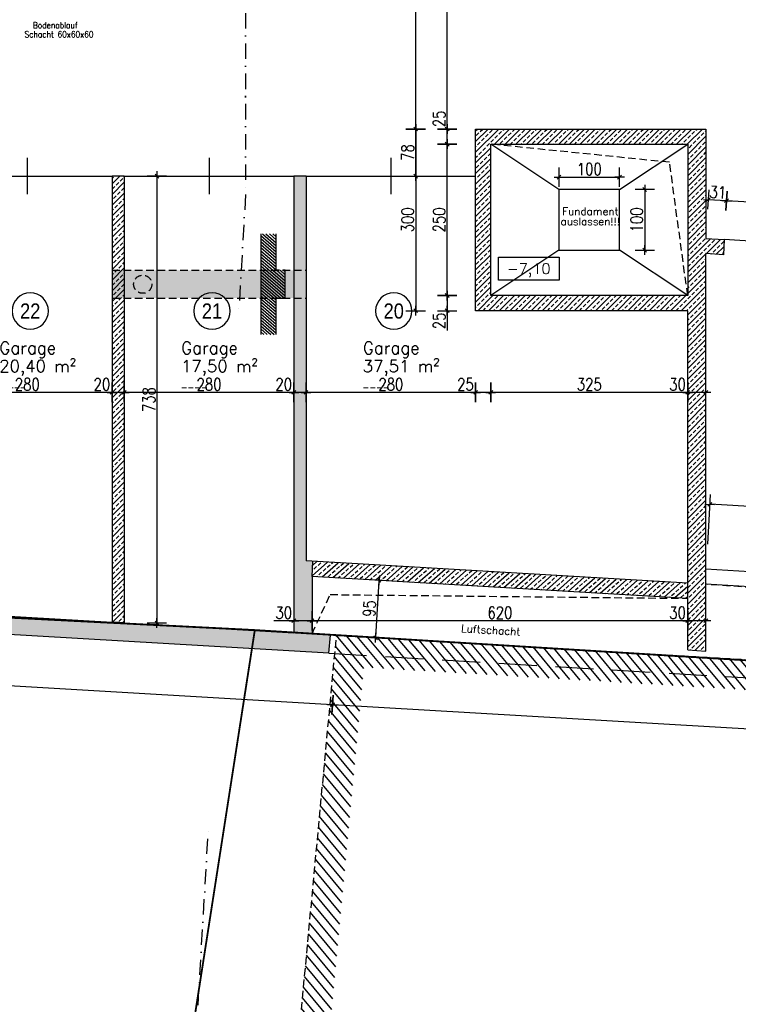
# Model space of a CAD drawing. Header units: centimetres. Extents: x -18458 to 60221, y -11985 to 33979.
# Tile 18 of 50: x 3222 to 4408, y -668 to 958. Entities that reach past the tile are written whole.
import ezdxf
from ezdxf.enums import TextEntityAlignment as Align

# ---------------------------------------------------------------- set-up
doc = ezdxf.new("R2010")
doc.units = ezdxf.units.CM
doc.header["$LTSCALE"] = 50
doc.header["$MEASUREMENT"] = 0
doc.header["$PDMODE"] = 34
doc.linetypes.add('HIDDEN', pattern=[0.375, 0.25, -0.125])
doc.linetypes.add('STRICHPUNKT', pattern=[1, 0.5, -0.25, 0, -0.25])
for name, color, linetype in [('01_ansicht', 251, 'Continuous'), ('01_Bemassung', 150, 'Continuous'), ('01_Draufsicht', 251, 'Continuous'), ('01_Dünn', 4, 'Continuous'), ('01_Grundriss_verdeckt', 3, 'HIDDEN'), ('01_Mauern', 1, 'Continuous'), ('01_Raumstempel', 2, 'Continuous'), ('01_Schlitze_Schächte', 52, 'Continuous'), ('01_Schnitte_Schalplan', 4, 'Continuous'), ('01_Schraff_Beton', 5, 'Continuous'), ('01_Stellflächen', 153, 'Continuous'), ('01_Text', 2, 'Continuous'), ('01_Tueren', 7, 'Continuous'), ('01_unterzüge', 241, 'Continuous'), ('A-colgrid', 2, 'Continuous')]:
    doc.layers.add(name, color=color, linetype=linetype)
doc.layers.add('01_Grenzen', color=7, linetype='Continuous', true_color=0x3c64f6)
doc.layers.add('04_Inst_Abflüsse', color=44, linetype='Continuous', lineweight=9)
doc.styles.add('ReHe', font='AVGARDN.TTF')
doc.styles.add('Romans', font='Romans.shx')
doc.styles.add('SIPLEX1', font='romans.shx', dxfattribs={"width": 0.8})
doc.dimstyles.new('BEM-50_grundrisse', dxfattribs={"dimscale": 1.6, "dimtxt": 12.5, "dimasz": 0.4, "dimexe": 0.1, "dimexo": 0.5, "dimgap": 2, "dimtad": 1, "dimdec": 0, "dimrnd": 0.5, "dimzin": 12, "dimdsep": 46, "dimtxsty": 'SIPLEX1', "dimblk": 'bempkt', "dimcen": -0.2, "dimdle": 0.05, "dimse1": 1, "dimse2": 1, "dimclrd": 256, "dimclre": 256, "dimclrt": 256, "dimazin": 0, "dimtfac": 1, "dimtdec": 0, "dimtmove": 0, "dimatfit": 2, "dimldrblk": 'BEMPU', "dimfxl": 0, "dimtvp": 1, "dimtolj": 1, "dimtzin": 0, "dimarcsym": 0})
pattern_1 = [(41.64218, (-328.859, 150.47), (-8.305957, 9.341364), []), (41.64218, (-320.035, 149.952), (-8.305957, 9.341364), [6.25, -3.125])]

# ---------------------------------------------------------------- blocks, each defined once
blk = doc.blocks.new('rs_Garage')
at = {"layer": '01_Text', "color": 0}
blk.add_arc((0, 40), 30, 180.191, 179.809, dxfattribs=at)
at = {"layer": '01_Text', "color": 0, "style": 'ReHe', "width": 0.9}
blk.add_attdef('GAR_NR', text='', height=25, dxfattribs=at).set_placement((0, 40), align=Align.MIDDLE_CENTER)
at = {"layer": '01_Text', "color": 0, "style": 'Romans'}
for tag, p in [('R_Bez', (-50.8, -31)), ('GAR_FL', (-51.2, -61))]:
    blk.add_attdef(tag, p, '', height=20, dxfattribs=at)
at = {"layer": 'Defpoints', "color": 91, "style": 'Romans'}
blk.add_attdef('Br_fl', (-51.5, -91), '', height=10, dxfattribs=at)
blk = doc.blocks.new('bempkt')
at = {"layer": '01_Bemassung', "color": 0}
for p, q in [((12.5, 0), (-12.5, 0)), ((-4.95, -4.95), (4.95, 4.95)), ((0, -25), (0, 25))]:
    blk.add_line(p, q, dxfattribs=at)
blk = doc.blocks.new('*D281')
at = {"layer": '01_Bemassung', "lineweight": -2}
blk.add_line((4628.8, 142.3), (4361.3, 158), dxfattribs=at)
at = {"layer": 'Defpoints', "color": 0}
for p in [(4360.7, 158), (4358.3, 116.7), (4627, 100.9)]:
    blk.add_point(p, dxfattribs=at)
at = {"layer": '01_Bemassung', "lineweight": -2, "xscale": 0.6400000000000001, "yscale": 0.6400000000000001, "zscale": 0.6400000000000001}
for p, rotation in [((4360.7, 158), 176.6421808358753), ((4629.5, 142.3), 356.6421808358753)]:
    blk.add_blockref('bempkt', p, dxfattribs=dict(at, rotation=rotation))
at = {"layer": '01_Bemassung', "insert": (4495.9, 163.3), "char_height": 20, "attachment_point": 5, "rotation": 356.6422, "style": 'SIPLEX1'}
blk.add_mtext('\\A1;269', dxfattribs=at)
blk = doc.blocks.new('BEMPU')
at = {"layer": '01_Bemassung', "color": 4}
for p, q in [((5, 0), (-5, 0)), ((0, -25), (0, 25))]:
    blk.add_line(p, q, dxfattribs=at)
blk.add_circle((0, 0), 2.5, dxfattribs=at)
blk = doc.blocks.new('*D283')
at = {"layer": '01_Bemassung', "lineweight": -2}
blk.add_line((5942.7, -302.5), (3738.7, -173.2), dxfattribs=at)
at = {"layer": 'Defpoints', "color": 0}
for p in [(3744.8, -58.5), (3738.1, -173.1), (5950, -187.9)]:
    blk.add_point(p, dxfattribs=at)
at = {"layer": '01_Bemassung', "lineweight": -2, "xscale": 0.6400000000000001, "yscale": 0.6400000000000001, "zscale": 0.6400000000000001}
for p, rotation in [((3738.1, -173.1), 176.6421808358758), ((5943.3, -302.5), 356.6421808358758)]:
    blk.add_blockref('bempkt', p, dxfattribs=dict(at, rotation=rotation))
at = {"layer": '01_Bemassung', "insert": (4841.5, -224.6), "char_height": 20, "attachment_point": 5, "rotation": 356.6422, "style": 'SIPLEX1'}
blk.add_mtext('\\A1;2209', dxfattribs=at)
blk = doc.blocks.new('*D284')
at = {"layer": '01_Bemassung', "lineweight": -2}
blk.add_line((3737.5, -173.1), (-303.2, 64), dxfattribs=at)
at = {"layer": 'Defpoints', "color": 0}
for p in [(-297.2, 178.7), (-303.9, 64), (3744.8, -58.5)]:
    blk.add_point(p, dxfattribs=at)
at = {"layer": '01_Bemassung', "lineweight": -2, "xscale": 0.6400000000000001, "yscale": 0.6400000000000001, "zscale": 0.6400000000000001}
for p, rotation in [((-303.9, 64), 176.6421808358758), ((3738.1, -173.1), 356.6421808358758)]:
    blk.add_blockref('bempkt', p, dxfattribs=dict(at, rotation=rotation))
at = {"layer": '01_Bemassung', "insert": (1717.9, -41.4), "char_height": 20, "attachment_point": 5, "rotation": 356.6422, "style": 'SIPLEX1'}
blk.add_mtext('\\A1;4049', dxfattribs=at)
blk = doc.blocks.new('quote')
at = {"layer": '01_Text', "color": 0}
blk.add_lwpolyline([(50, 18.75), (50, -18.75), (-50, -18.75), (-50, 18.75)], close=True, dxfattribs=at)
at = {"layer": '01_Text', "color": 0, "style": 'Romans'}
blk.add_attdef('QUOTE', text='', height=17.5, dxfattribs=at).set_placement((0, -8.75), align=Align.CENTER)
blk = doc.blocks.new('*D430')
at = {"layer": '01_Bemassung', "lineweight": -2}
blk.add_line((4112.6, 698.3), (4211.3, 698.3), dxfattribs=at)
at = {"layer": 'Defpoints', "color": 0}
for p in [(4211.9, 698.3), (4111.9, 677.7), (4211.9, 677.7)]:
    blk.add_point(p, dxfattribs=at)
at = {"layer": '01_Bemassung', "lineweight": -2, "xscale": 0.6400000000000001, "yscale": 0.6400000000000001, "zscale": 0.6400000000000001, "rotation": 180}
blk.add_blockref('bempkt', (4111.9, 698.3), dxfattribs=at)
at = {"layer": '01_Bemassung', "lineweight": -2, "xscale": 0.6400000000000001, "yscale": 0.6400000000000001, "zscale": 0.6400000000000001}
blk.add_blockref('bempkt', (4211.9, 698.3), dxfattribs=at)
at = {"layer": '01_Bemassung', "insert": (4161.9, 711.5), "char_height": 20, "attachment_point": 5, "style": 'SIPLEX1'}
blk.add_mtext('\\A1;100', dxfattribs=at)
blk = doc.blocks.new('*D431')
at = {"layer": '01_Bemassung', "lineweight": -2}
blk.add_line((4253.4, 677.1), (4253.4, 578.4), dxfattribs=at)
at = {"layer": 'Defpoints', "color": 0}
for p in [(4211.9, 677.7), (4211.9, 577.7), (4253.4, 577.7)]:
    blk.add_point(p, dxfattribs=at)
at = {"layer": '01_Bemassung', "lineweight": -2, "xscale": 0.6400000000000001, "yscale": 0.6400000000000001, "zscale": 0.6400000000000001}
for p, rotation in [((4253.4, 677.7), 90), ((4253.4, 577.7), 270)]:
    blk.add_blockref('bempkt', p, dxfattribs=dict(at, rotation=rotation))
at = {"layer": '01_Bemassung', "insert": (4240.2, 627.7), "char_height": 20, "attachment_point": 5, "rotation": 90, "style": 'SIPLEX1'}
blk.add_mtext('\\A1;100', dxfattribs=at)
blk = doc.blocks.new('*D480')
at = {"layer": '01_Bemassung', "lineweight": -2}
blk.add_line((4658.2, 643.5), (4389.2, 659.3), dxfattribs=at)
at = {"layer": 'Defpoints', "color": 0}
for p in [(4388.5, 659.3), (4384.8, 595.1), (4655.1, 579.3)]:
    blk.add_point(p, dxfattribs=at)
at = {"layer": '01_Bemassung', "lineweight": -2, "xscale": 0.6400000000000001, "yscale": 0.6400000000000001, "zscale": 0.6400000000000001}
for p, rotation in [((4388.5, 659.3), 176.6421808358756), ((4658.9, 643.4), 356.6421808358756)]:
    blk.add_blockref('bempkt', p, dxfattribs=dict(at, rotation=rotation))
at = {"layer": '01_Bemassung', "insert": (4524.5, 664.5), "char_height": 20, "attachment_point": 5, "rotation": 356.6422, "style": 'SIPLEX1'}
blk.add_mtext('\\A1;271', dxfattribs=at)
blk = doc.blocks.new('*D481')
at = {"layer": '01_Bemassung', "lineweight": -2}
blk.add_line((4387.9, 659.3), (4358.8, 661), dxfattribs=at)
at = {"layer": 'Defpoints', "color": 0}
for p in [(4358.2, 661.1), (4354.4, 596.9), (4384.8, 595.1)]:
    blk.add_point(p, dxfattribs=at)
at = {"layer": '01_Bemassung', "lineweight": -2, "xscale": 0.6400000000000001, "yscale": 0.6400000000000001, "zscale": 0.6400000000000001}
for p, rotation in [((4358.2, 661.1), 176.6421808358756), ((4388.5, 659.3), 356.6421808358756)]:
    blk.add_blockref('bempkt', p, dxfattribs=dict(at, rotation=rotation))
at = {"layer": '01_Bemassung', "insert": (4374.1, 673.4), "char_height": 20, "attachment_point": 5, "rotation": 356.6422, "style": 'SIPLEX1'}
blk.add_mtext('\\A1;31', dxfattribs=at)
blk = doc.blocks.new('*D482')
at = {"layer": '01_Bemassung', "lineweight": -2}
for p, q in [((4324.4, 342.9), (4291.5, 342.9)), ((4353.8, 342.9), (4325.1, 342.9))]:
    blk.add_line(p, q, dxfattribs=at)
at = {"layer": 'Defpoints', "color": 0}
for p in [(4354.4, 571.9), (4324.4, 502.7), (4324.4, 342.9)]:
    blk.add_point(p, dxfattribs=at)
at = {"layer": '01_Bemassung', "lineweight": -2, "xscale": 0.6400000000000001, "yscale": 0.6400000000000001, "zscale": 0.6400000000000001, "rotation": 180}
blk.add_blockref('bempkt', (4324.4, 342.9), dxfattribs=at)
at = {"layer": '01_Bemassung', "lineweight": -2, "xscale": 0.6400000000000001, "yscale": 0.6400000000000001, "zscale": 0.6400000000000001}
blk.add_blockref('bempkt', (4354.4, 342.9), dxfattribs=at)
at = {"layer": '01_Bemassung', "insert": (4307.6, 356.1), "char_height": 20, "attachment_point": 5, "style": 'SIPLEX1'}
blk.add_mtext('\\A1;30', dxfattribs=at)
blk = doc.blocks.new('*D483')
at = {"layer": '01_Bemassung', "lineweight": -2}
blk.add_line((4323.8, 342.9), (4000.1, 342.9), dxfattribs=at)
at = {"layer": 'Defpoints', "color": 0}
for p in [(3999.4, 502.7), (4324.4, 502.7), (3999.4, 342.9)]:
    blk.add_point(p, dxfattribs=at)
at = {"layer": '01_Bemassung', "lineweight": -2, "xscale": 0.6400000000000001, "yscale": 0.6400000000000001, "zscale": 0.6400000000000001, "rotation": 180}
blk.add_blockref('bempkt', (3999.4, 342.9), dxfattribs=at)
at = {"layer": '01_Bemassung', "lineweight": -2, "xscale": 0.6400000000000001, "yscale": 0.6400000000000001, "zscale": 0.6400000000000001}
blk.add_blockref('bempkt', (4324.4, 342.9), dxfattribs=at)
at = {"layer": '01_Bemassung', "insert": (4161.9, 356.1), "char_height": 20, "attachment_point": 5, "style": 'SIPLEX1'}
blk.add_mtext('\\A1;325', dxfattribs=at)
blk = doc.blocks.new('*D484')
at = {"layer": '01_Bemassung', "lineweight": -2}
for p, q in [((3974.4, 342.9), (3941.5, 342.9)), ((3998.8, 342.9), (3975.1, 342.9))]:
    blk.add_line(p, q, dxfattribs=at)
at = {"layer": 'Defpoints', "color": 0}
for p in [(3999.4, 502.7), (3974.4, 477.7), (3974.4, 342.9)]:
    blk.add_point(p, dxfattribs=at)
at = {"layer": '01_Bemassung', "lineweight": -2, "xscale": 0.6400000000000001, "yscale": 0.6400000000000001, "zscale": 0.6400000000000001, "rotation": 180}
blk.add_blockref('bempkt', (3974.4, 342.9), dxfattribs=at)
at = {"layer": '01_Bemassung', "lineweight": -2, "xscale": 0.6400000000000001, "yscale": 0.6400000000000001, "zscale": 0.6400000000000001}
blk.add_blockref('bempkt', (3999.4, 342.9), dxfattribs=at)
at = {"layer": '01_Bemassung', "insert": (3957.6, 356.1), "char_height": 20, "attachment_point": 5, "style": 'SIPLEX1'}
blk.add_mtext('\\A1;25', dxfattribs=at)
blk = doc.blocks.new('*D485')
at = {"layer": '01_Bemassung', "lineweight": -2}
blk.add_line((3973.8, 342.9), (3695.1, 342.9), dxfattribs=at)
at = {"layer": 'Defpoints', "color": 0}
for p in [(3974.4, 477.7), (3694.4, 382.3), (3694.4, 342.9)]:
    blk.add_point(p, dxfattribs=at)
at = {"layer": '01_Bemassung', "lineweight": -2, "xscale": 0.6400000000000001, "yscale": 0.6400000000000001, "zscale": 0.6400000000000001, "rotation": 180}
blk.add_blockref('bempkt', (3694.4, 342.9), dxfattribs=at)
at = {"layer": '01_Bemassung', "lineweight": -2, "xscale": 0.6400000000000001, "yscale": 0.6400000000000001, "zscale": 0.6400000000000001}
blk.add_blockref('bempkt', (3974.4, 342.9), dxfattribs=at)
at = {"layer": '01_Bemassung', "insert": (3834.4, 356.1), "char_height": 20, "attachment_point": 5, "style": 'SIPLEX1'}
blk.add_mtext('\\A1;280', dxfattribs=at)
blk = doc.blocks.new('*D486')
at = {"layer": '01_Bemassung', "lineweight": -2}
for p, q in [((3674.4, 342.9), (3641.5, 342.9)), ((3693.8, 342.9), (3675.1, 342.9))]:
    blk.add_line(p, q, dxfattribs=at)
at = {"layer": 'Defpoints', "color": 0}
for p in [(3694.4, 382.3), (3674.4, 342.9), (3674.4, 322.8)]:
    blk.add_point(p, dxfattribs=at)
at = {"layer": '01_Bemassung', "lineweight": -2, "xscale": 0.6400000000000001, "yscale": 0.6400000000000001, "zscale": 0.6400000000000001, "rotation": 180}
blk.add_blockref('bempkt', (3674.4, 342.9), dxfattribs=at)
at = {"layer": '01_Bemassung', "lineweight": -2, "xscale": 0.6400000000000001, "yscale": 0.6400000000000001, "zscale": 0.6400000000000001}
blk.add_blockref('bempkt', (3694.4, 342.9), dxfattribs=at)
at = {"layer": '01_Bemassung', "insert": (3657.6, 356.1), "char_height": 20, "attachment_point": 5, "style": 'SIPLEX1'}
blk.add_mtext('\\A1;20', dxfattribs=at)
blk = doc.blocks.new('*D487')
at = {"layer": '01_Bemassung', "lineweight": -2}
blk.add_line((3673.8, 342.9), (3395.1, 342.9), dxfattribs=at)
at = {"layer": 'Defpoints', "color": 0}
for p in [(3394.4, 342.9), (3394.4, 331), (3674.4, 322.8)]:
    blk.add_point(p, dxfattribs=at)
at = {"layer": '01_Bemassung', "lineweight": -2, "xscale": 0.6400000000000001, "yscale": 0.6400000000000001, "zscale": 0.6400000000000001, "rotation": 180}
blk.add_blockref('bempkt', (3394.4, 342.9), dxfattribs=at)
at = {"layer": '01_Bemassung', "lineweight": -2, "xscale": 0.6400000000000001, "yscale": 0.6400000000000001, "zscale": 0.6400000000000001}
blk.add_blockref('bempkt', (3674.4, 342.9), dxfattribs=at)
at = {"layer": '01_Bemassung', "insert": (3534.4, 356.1), "char_height": 20, "attachment_point": 5, "style": 'SIPLEX1'}
blk.add_mtext('\\A1;280', dxfattribs=at)
blk = doc.blocks.new('*D488')
at = {"layer": '01_Bemassung', "lineweight": -2}
for p, q in [((3374.4, 342.9), (3341.5, 342.9)), ((3393.8, 342.9), (3375.1, 342.9))]:
    blk.add_line(p, q, dxfattribs=at)
at = {"layer": 'Defpoints', "color": 0}
for p in [(3374.4, 342.9), (3374.4, 331.6), (3394.4, 331)]:
    blk.add_point(p, dxfattribs=at)
at = {"layer": '01_Bemassung', "lineweight": -2, "xscale": 0.6400000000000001, "yscale": 0.6400000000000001, "zscale": 0.6400000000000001, "rotation": 180}
blk.add_blockref('bempkt', (3374.4, 342.9), dxfattribs=at)
at = {"layer": '01_Bemassung', "lineweight": -2, "xscale": 0.6400000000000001, "yscale": 0.6400000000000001, "zscale": 0.6400000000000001}
blk.add_blockref('bempkt', (3394.4, 342.9), dxfattribs=at)
at = {"layer": '01_Bemassung', "insert": (3357.6, 356.1), "char_height": 20, "attachment_point": 5, "style": 'SIPLEX1'}
blk.add_mtext('\\A1;20', dxfattribs=at)
blk = doc.blocks.new('*D489')
at = {"layer": '01_Bemassung', "lineweight": -2}
blk.add_line((3373.8, 342.9), (3095.1, 342.9), dxfattribs=at)
at = {"layer": 'Defpoints', "color": 0}
for p in [(3094.4, 342.9), (3094.4, 339.8), (3374.4, 331.6)]:
    blk.add_point(p, dxfattribs=at)
at = {"layer": '01_Bemassung', "lineweight": -2, "xscale": 0.6400000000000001, "yscale": 0.6400000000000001, "zscale": 0.6400000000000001, "rotation": 180}
blk.add_blockref('bempkt', (3094.4, 342.9), dxfattribs=at)
at = {"layer": '01_Bemassung', "lineweight": -2, "xscale": 0.6400000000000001, "yscale": 0.6400000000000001, "zscale": 0.6400000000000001}
blk.add_blockref('bempkt', (3374.4, 342.9), dxfattribs=at)
at = {"layer": '01_Bemassung', "insert": (3234.4, 356.1), "char_height": 20, "attachment_point": 5, "style": 'SIPLEX1'}
blk.add_mtext('\\A1;280', dxfattribs=at)
blk = doc.blocks.new('*D495')
at = {"layer": '01_Bemassung', "lineweight": -2}
for p, q in [((4324.4, -34.2), (4291.5, -34.2)), ((4353.8, -34.2), (4325.1, -34.2))]:
    blk.add_line(p, q, dxfattribs=at)
at = {"layer": 'Defpoints', "color": 0}
for p in [(4324.4, -34.2), (4324.4, -82.5), (4354.4, -84.2)]:
    blk.add_point(p, dxfattribs=at)
at = {"layer": '01_Bemassung', "lineweight": -2, "xscale": 0.6400000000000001, "yscale": 0.6400000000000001, "zscale": 0.6400000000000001, "rotation": 180}
blk.add_blockref('bempkt', (4324.4, -34.2), dxfattribs=at)
at = {"layer": '01_Bemassung', "lineweight": -2, "xscale": 0.6400000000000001, "yscale": 0.6400000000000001, "zscale": 0.6400000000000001}
blk.add_blockref('bempkt', (4354.4, -34.2), dxfattribs=at)
at = {"layer": '01_Bemassung', "insert": (4307.6, -21), "char_height": 20, "attachment_point": 5, "style": 'SIPLEX1'}
blk.add_mtext('\\A1;30', dxfattribs=at)
blk = doc.blocks.new('*D496')
at = {"layer": '01_Bemassung', "lineweight": -2}
blk.add_line((4323.8, -34.2), (3705.1, -34.2), dxfattribs=at)
at = {"layer": 'Defpoints', "color": 0}
for p in [(3704.4, -8.5), (3704.4, -34.2), (4324.4, -82.5)]:
    blk.add_point(p, dxfattribs=at)
at = {"layer": '01_Bemassung', "lineweight": -2, "xscale": 0.6400000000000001, "yscale": 0.6400000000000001, "zscale": 0.6400000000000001, "rotation": 180}
blk.add_blockref('bempkt', (3704.4, -34.2), dxfattribs=at)
at = {"layer": '01_Bemassung', "lineweight": -2, "xscale": 0.6400000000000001, "yscale": 0.6400000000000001, "zscale": 0.6400000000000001}
blk.add_blockref('bempkt', (4324.4, -34.2), dxfattribs=at)
at = {"layer": '01_Bemassung', "insert": (4014.4, -21), "char_height": 20, "attachment_point": 5, "style": 'SIPLEX1'}
blk.add_mtext('\\A1;620', dxfattribs=at)
blk = doc.blocks.new('*D497')
at = {"layer": '01_Bemassung', "lineweight": -2}
for p, q in [((3674.4, -34.2), (3641.5, -34.2)), ((3703.8, -34.2), (3675.1, -34.2))]:
    blk.add_line(p, q, dxfattribs=at)
at = {"layer": 'Defpoints', "color": 0}
for p in [(3704.4, -8.5), (3674.4, -34.2), (3674.4, -54.4)]:
    blk.add_point(p, dxfattribs=at)
at = {"layer": '01_Bemassung', "lineweight": -2, "xscale": 0.6400000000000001, "yscale": 0.6400000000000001, "zscale": 0.6400000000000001, "rotation": 180}
blk.add_blockref('bempkt', (3674.4, -34.2), dxfattribs=at)
at = {"layer": '01_Bemassung', "lineweight": -2, "xscale": 0.6400000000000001, "yscale": 0.6400000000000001, "zscale": 0.6400000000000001}
blk.add_blockref('bempkt', (3704.4, -34.2), dxfattribs=at)
at = {"layer": '01_Bemassung', "insert": (3657.6, -21), "char_height": 20, "attachment_point": 5, "style": 'SIPLEX1'}
blk.add_mtext('\\A1;30', dxfattribs=at)
blk = doc.blocks.new('*D498')
at = {"layer": '01_Bemassung', "lineweight": -2}
for p, q in [((3927.5, 502.1), (3927.5, 478.4)), ((3927.5, 477.7), (3927.5, 444.8))]:
    blk.add_line(p, q, dxfattribs=at)
at = {"layer": 'Defpoints', "color": 0}
for p in [(3999.4, 502.7), (3927.5, 477.7), (3974.4, 477.7)]:
    blk.add_point(p, dxfattribs=at)
at = {"layer": '01_Bemassung', "lineweight": -2, "xscale": 0.6400000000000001, "yscale": 0.6400000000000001, "zscale": 0.6400000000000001}
for p, rotation in [((3927.5, 502.7), 90), ((3927.5, 477.7), 270)]:
    blk.add_blockref('bempkt', p, dxfattribs=dict(at, rotation=rotation))
at = {"layer": '01_Bemassung', "insert": (3914.3, 460.9), "char_height": 20, "attachment_point": 5, "rotation": 90, "style": 'SIPLEX1'}
blk.add_mtext('\\A1;25', dxfattribs=at)
blk = doc.blocks.new('*D499')
at = {"layer": '01_Bemassung', "lineweight": -2}
blk.add_line((3927.5, 503.4), (3927.5, 752.1), dxfattribs=at)
at = {"layer": 'Defpoints', "color": 0}
for p in [(3927.5, 752.7), (3999.4, 752.7), (3999.4, 502.7)]:
    blk.add_point(p, dxfattribs=at)
at = {"layer": '01_Bemassung', "lineweight": -2, "xscale": 0.6400000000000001, "yscale": 0.6400000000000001, "zscale": 0.6400000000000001}
for p, rotation in [((3927.5, 752.7), 90), ((3927.5, 502.7), 270)]:
    blk.add_blockref('bempkt', p, dxfattribs=dict(at, rotation=rotation))
at = {"layer": '01_Bemassung', "insert": (3914.3, 627.7), "char_height": 20, "attachment_point": 5, "rotation": 90, "style": 'SIPLEX1'}
blk.add_mtext('\\A1;250', dxfattribs=at)
blk = doc.blocks.new('*D500')
at = {"layer": '01_Bemassung', "lineweight": -2}
for p, q in [((3927.5, 777.7), (3927.5, 810.7)), ((3927.5, 753.4), (3927.5, 777.1))]:
    blk.add_line(p, q, dxfattribs=at)
at = {"layer": 'Defpoints', "color": 0}
for p in [(3927.5, 777.7), (3974.4, 777.7), (3999.4, 752.7)]:
    blk.add_point(p, dxfattribs=at)
at = {"layer": '01_Bemassung', "lineweight": -2, "xscale": 0.6400000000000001, "yscale": 0.6400000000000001, "zscale": 0.6400000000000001}
for p, rotation in [((3927.5, 777.7), 90), ((3927.5, 752.7), 270)]:
    blk.add_blockref('bempkt', p, dxfattribs=dict(at, rotation=rotation))
at = {"layer": '01_Bemassung', "insert": (3914.3, 794.5), "char_height": 20, "attachment_point": 5, "rotation": 90, "style": 'SIPLEX1'}
blk.add_mtext('\\A1;25', dxfattribs=at)
blk = doc.blocks.new('*D501')
at = {"layer": '01_Bemassung', "lineweight": -2}
blk.add_line((3927.5, 778.4), (3927.5, 1279.2), dxfattribs=at)
at = {"layer": 'Defpoints', "color": 0}
for p in [(3927.5, 1279.9), (4153.3, 1279.9), (3974.4, 777.7)]:
    blk.add_point(p, dxfattribs=at)
at = {"layer": '01_Bemassung', "lineweight": -2, "xscale": 0.6400000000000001, "yscale": 0.6400000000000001, "zscale": 0.6400000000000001}
for p, rotation in [((3927.5, 1279.9), 90), ((3927.5, 777.7), 270)]:
    blk.add_blockref('bempkt', p, dxfattribs=dict(at, rotation=rotation))
at = {"layer": '01_Bemassung', "insert": (3914.3, 1028.8), "char_height": 20, "attachment_point": 5, "rotation": 90, "style": 'SIPLEX1'}
blk.add_mtext('\\A1;502', dxfattribs=at)
blk = doc.blocks.new('*D516')
at = {"layer": '01_Bemassung', "lineweight": -2}
blk.add_line((3875.4, 700.5), (3875.4, 777.1), dxfattribs=at)
at = {"layer": 'Defpoints', "color": 0}
for p in [(3875.4, 777.7), (3974.4, 777.7), (3974.4, 699.9)]:
    blk.add_point(p, dxfattribs=at)
at = {"layer": '01_Bemassung', "lineweight": -2, "xscale": 0.6400000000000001, "yscale": 0.6400000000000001, "zscale": 0.6400000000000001}
for p, rotation in [((3875.4, 777.7), 90), ((3875.4, 699.9), 270)]:
    blk.add_blockref('bempkt', p, dxfattribs=dict(at, rotation=rotation))
at = {"layer": '01_Bemassung', "insert": (3862.2, 738.8), "char_height": 20, "attachment_point": 5, "rotation": 90, "style": 'SIPLEX1'}
blk.add_mtext('\\A1;78', dxfattribs=at)
blk = doc.blocks.new('*D517')
at = {"layer": '01_Bemassung', "lineweight": -2}
blk.add_line((3875.4, 777.1), (3875.4, 478.4), dxfattribs=at)
at = {"layer": 'Defpoints', "color": 0}
for p in [(3974.4, 777.7), (3875.4, 477.7), (3974.4, 477.7)]:
    blk.add_point(p, dxfattribs=at)
at = {"layer": '01_Bemassung', "lineweight": -2, "xscale": 0.6400000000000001, "yscale": 0.6400000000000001, "zscale": 0.6400000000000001}
for p, rotation in [((3875.4, 777.7), 90), ((3875.4, 477.7), 270)]:
    blk.add_blockref('bempkt', p, dxfattribs=dict(at, rotation=rotation))
at = {"layer": '01_Bemassung', "insert": (3862.2, 627.7), "char_height": 20, "attachment_point": 5, "rotation": 90, "style": 'SIPLEX1'}
blk.add_mtext('\\A1;300', dxfattribs=at)
blk = doc.blocks.new('*D518')
at = {"layer": '01_Bemassung', "lineweight": -2}
blk.add_line((3875.4, 778.4), (3875.4, 1279.2), dxfattribs=at)
at = {"layer": 'Defpoints', "color": 0}
for p in [(3875.4, 1279.9), (4153.3, 1279.9), (3974.4, 777.7)]:
    blk.add_point(p, dxfattribs=at)
at = {"layer": '01_Bemassung', "lineweight": -2, "xscale": 0.6400000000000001, "yscale": 0.6400000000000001, "zscale": 0.6400000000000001}
for p, rotation in [((3875.4, 1279.9), 90), ((3875.4, 777.7), 270)]:
    blk.add_blockref('bempkt', p, dxfattribs=dict(at, rotation=rotation))
at = {"layer": '01_Bemassung', "insert": (3862.2, 1028.8), "char_height": 20, "attachment_point": 5, "rotation": 90, "style": 'SIPLEX1'}
blk.add_mtext('\\A1;502', dxfattribs=at)
blk = doc.blocks.new('*D539')
at = {"layer": '01_Bemassung', "lineweight": -2}
blk.add_line((3448.4, 699.2), (3448.4, -37.3), dxfattribs=at)
at = {"layer": 'Defpoints', "color": 0}
for p in [(3394.4, 699.9), (3394.4, -37.9), (3448.4, -37.9)]:
    blk.add_point(p, dxfattribs=at)
at = {"layer": '01_Bemassung', "lineweight": -2, "xscale": 0.6400000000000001, "yscale": 0.6400000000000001, "zscale": 0.6400000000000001}
for p, rotation in [((3448.4, 699.9), 90), ((3448.4, -37.9), 270)]:
    blk.add_blockref('bempkt', p, dxfattribs=dict(at, rotation=rotation))
at = {"layer": '01_Bemassung', "insert": (3435.2, 331), "char_height": 20, "attachment_point": 5, "rotation": 90, "style": 'SIPLEX1'}
blk.add_mtext('\\A1;738', dxfattribs=at)
blk = doc.blocks.new('*D540')
at = {"layer": '01_Bemassung', "lineweight": -2}
blk.add_line((3809.4, -61.6), (3814.9, 31.9), dxfattribs=at)
at = {"layer": 'Defpoints', "color": 0}
for p in [(3750.4, 36.3), (3815, 32.6), (3744.8, -58.5)]:
    blk.add_point(p, dxfattribs=at)
at = {"layer": '01_Bemassung', "lineweight": -2, "xscale": 0.6400000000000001, "yscale": 0.6400000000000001, "zscale": 0.6400000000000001}
for p, rotation in [((3815, 32.6), 86.64218083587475), ((3809.4, -62.3), 266.6421808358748)]:
    blk.add_blockref('bempkt', p, dxfattribs=dict(at, rotation=rotation))
at = {"layer": '01_Bemassung', "insert": (3799, -14.1), "char_height": 20, "attachment_point": 5, "rotation": 86.6422, "style": 'SIPLEX1'}
blk.add_mtext('\\A1;95', dxfattribs=at)

msp = doc.modelspace()

# ---------------------------------------------------------------- hatches: boundary and pattern name
at = {"layer": '01_ansicht'}
h = msp.add_hatch(dxfattribs=at)
h.set_pattern_fill('ANSI31', color=256, scale=100, style=0)
h.set_pattern_definition([(309.6439, (3744.827, -58.49), (9.625307, 7.975178), [])])
h.paths.add_polyline_path([(8428.9, -1299.6), (8479.1, -1299.6), (8510.4, -950.3), (7789.5, -881.2), (7795.1, -840.7), (7308.8, -761.4), (7314.8, -697.9), (6784, -649.1), (6510.8, -622.8), (6513.6, -594), (6314.8, -576.3), (6312.2, -603.6), (6202.6, -593.1), (6214.9, -465.1), (6093.1, -453.4), (5950, -187.9), (3744.8, -58.5), (3672.9, -825.7), (3722.7, -830.4), (3790.1, -111.2), (5919.2, -236.2), (6061.8, -500.7), (6160.4, -510.1), (6148, -638.1), (6357.1, -658.2), (6359.8, -630.5), (6459, -639.3), (6456.2, -667.7), (6779.3, -698.9), (7260.3, -743.1), (7254.6, -803.2), (7738.9, -882.2), (7732.9, -926), (8456.2, -995.4)])
at = {"layer": '01_Schnitte_Schalplan'}
h = msp.add_hatch(dxfattribs=at)
h.set_pattern_fill('ANSI31', color=253, scale=30, angle=93.9936, style=0)
h.set_pattern_definition([(138.993626, (21085.975, -20050.9873), (-2.4605362, -2.8298872), [])])
h.paths.add_polyline_path([(3644.9, 604.4), (3619.9, 604.4), (3619.9, 544.4), (3644.9, 544.4)])
h.paths.add_polyline_path([(3659.9, 544.4), (3656.1, 544.4), (3619.9, 544.4), (3619.9, 498.4), (3659.9, 498.4)])
h.paths.add_polyline_path([(3644.9, 498.4), (3619.9, 498.4), (3619.9, 438.4), (3644.9, 438.4)])
at = {"layer": '01_Schraff_Beton'}
h = msp.add_hatch(dxfattribs=at)
h.set_pattern_fill('ANSI33', color=256, scale=50, style=0)
h.set_pattern_definition(pattern_1)
h.paths.add_polyline_path([(-254.2, 911.2), (-284.1, 912.9), (-286.1, 879.8), (-328.9, 150.5), (3732, -87.8), (3734.8, -57.9), (3704.4, -56.1), (3704.4, 39), (3705.9, 64), (3694.4, 64.7), (3694.4, 699.9), (3674.4, 699.9), (3674.4, -54.4), (3394.4, -37.9), (3374.4, -36.8), (3094.4, -20.3), (3074.4, -19.2), (2794.4, -2.7), (2774.4, -1.6), (2494.4, 14.9), (2474.4, 16), (-297.2, 178.7)])
h = msp.add_hatch(dxfattribs=at)
h.set_pattern_fill('ANSI33', color=256, scale=50, style=0)
h.paths.add_polyline_path([(4354.4, 777.7), (3974.4, 777.7), (3974.4, 477.7), (4324.4, 477.7), (4324.4, 27.7), (4324.4, 2.7), (4324.4, -82.5), (4354.4, -84.2), (4354.4, 571.9), (4383.3, 570.2), (4384.8, 595.1), (4354.4, 596.9)])
h.paths.add_polyline_path([(3999.4, 752.7), (4324.4, 752.7), (4324.4, 502.7), (3999.4, 502.7)], flags=16)
h = msp.add_hatch(dxfattribs=at)
h.set_pattern_fill('ANSI33', color=256, scale=50, style=0)
h.paths.add_polyline_path([(3394.4, 699.9), (3374.4, 699.9), (3374.4, -36.8), (3394.4, -37.9)])
h = msp.add_hatch(dxfattribs=at)
h.set_pattern_fill('ANSI33', color=256, scale=50, style=0)
h.set_pattern_definition(pattern_1)
h.paths.add_polyline_path([(4324.4, 27.7), (3705.9, 64), (3704.4, 39), (4324.4, 2.7)])

# ---------------------------------------------------------------- linework, layer by layer
at = {"layer": '01_Bemassung'}
msp.add_line((4359.8, 142.1), (4356.8, 92), dxfattribs=at)
at = {"layer": '01_Draufsicht'}
for p, q in [((4623.2, 35.2), (4354.4, 51)), ((4621.7, 10.3), (4354.4, 25.9))]:
    msp.add_line(p, q, dxfattribs=at)
at = {"layer": '01_Dünn', "linetype": 'HIDDEN', "ltscale": 5}
msp.add_line((3732, -87.8), (5978.5, -219.6), dxfattribs=at)
at = {"layer": '01_Dünn', "linetype": 'HIDDEN'}
msp.add_lwpolyline([(3672.9, -825.7), (3744.8, -58.5), (5950, -187.9), (6093.1, -453.4), (6214.9, -465.1), (6202.6, -593.1), (6312.2, -603.6), (6314.8, -576.3), (6513.6, -594), (6510.8, -622.8), (6784, -649.1), (7314.8, -697.9), (7308.8, -761.4), (7795.1, -840.7), (7789.5, -881.2), (8510.4, -950.3), (8479.1, -1299.6)], dxfattribs=at)
at = {"layer": '01_Grenzen', "linetype": 'STRICHPUNKT', "const_width": 3}
for points in [[(8825.3, 4800.9), (8046.5, 4626.1), (7291.1, 4447.8), (6752.6, 4129.5), (6497.6, 4065.4), (5921.8, 3980.5), (5927.6, 3659.9), (830.7, 3659.9), (796.4, 3597.7), (721.1, 3457), (413.7, 2891.3), (-656, 944.6), (-1092.3, 177), (509.1, 107.3), (3605.6, -49.4), (6371.7, -219.6), (7220.6, -259.4), (8865.8, -368.2), (8841.7, 1305.7), (8834.5, 3007.4), (8830.4, 3481.3), (8821.5, 4491.8), (8825.3, 4800.9)], [(3609.9, -49.7), (3486, -846.4)]]:
    msp.add_lwpolyline(points, dxfattribs=at)
at = {"layer": '01_Grundriss_verdeckt'}
for p, q in [((3374.4, 544.4), (3694.4, 544.4)), ((3374.4, 498.4), (3694.4, 498.4))]:
    msp.add_line(p, q, dxfattribs=at)
msp.add_circle((3424.9, 521.4), 15, dxfattribs=at)
at = {"layer": '01_Mauern'}
for p, q in [((3974.4, 477.7), (3974.4, 777.7)), ((3974.4, 777.7), (4354.4, 777.7)), ((4354.4, 777.7), (4354.4, 596.9)), ((3999.4, 752.7), (4324.4, 752.7)), ((3999.4, 502.7), (3999.4, 752.7)), ((4324.4, 752.7), (4324.4, 502.7)), ((3374.4, 699.9), (3374.4, -36.8)), ((3394.4, 699.9), (3374.4, 699.9)), ((3394.4, 699.9), (3394.4, -37.9)), ((3674.4, 699.9), (3674.4, -54.4)), ((3694.4, 699.9), (3674.4, 699.9)), ((3694.4, 699.9), (3694.4, 64.7)), ((4354.4, 596.9), (4384.8, 595.1)), ((4384.8, 595.1), (4383.3, 570.2)), ((4383.3, 570.2), (4354.4, 571.9)), ((4354.4, -84.2), (4354.4, 571.9)), ((4324.4, 502.7), (3999.4, 502.7)), ((4324.4, 477.7), (3974.4, 477.7)), ((4324.4, 27.7), (4324.4, 477.7)), ((3732, -87.8), (-328.9, 150.5)), ((4324.4, 27.7), (3694.4, 64.7)), ((3704.4, 39), (3704.4, -56.1)), ((4324.4, 2.7), (3704.4, 39)), ((4324.4, -82.5), (4324.4, 2.7)), ((3094.4, -20.3), (3374.4, -36.8)), ((3394.4, -37.9), (3674.4, -54.4)), ((3734.8, -57.9), (3704.4, -56.1)), ((3732, -87.8), (3734.8, -57.9)), ((4324.4, -82.5), (4354.4, -84.2))]:
    msp.add_line(p, q, dxfattribs=at)
at = {"layer": '01_Schlitze_Schächte', "linetype": 'HIDDEN'}
for p, q in [((6152.4, -103.3), (4355.3, 25.9)), ((3704.4, -55.5), (3734.4, 9)), ((3734.4, 9), (4324.4, 2.7))]:
    msp.add_line(p, q, dxfattribs=at)
msp.add_lwpolyline([(4324.4, 502.7), (4294.4, 722.7), (3999.4, 752.7)], dxfattribs=at)
at = {"layer": '01_Schnitte_Schalplan'}
msp.add_line((3619.9, 604.4), (3619.9, 438.4), dxfattribs=at)
for points in [[(3650.4, 544.4), (3644.9, 544.4), (3644.9, 604.4)], [(3644.9, 438.4), (3644.9, 498.4), (3659.9, 498.4), (3659.9, 544.4), (3656.1, 544.4)]]:
    msp.add_lwpolyline(points, dxfattribs=at)
at = {"layer": '01_Schraff_Beton'}
for p, q in [((3704.4, 39), (3705.9, 64)), ((4324.4, 2.7), (4324.4, 27.7)), ((3394.4, -37.9), (3374.4, -36.8))]:
    msp.add_line(p, q, dxfattribs=at)
at = {"layer": '01_Stellflächen'}
for p, q in [((4111.9, 677.7), (3999.4, 752.7)), ((4211.9, 677.7), (4324.4, 752.7)), ((4111.9, 577.7), (3999.4, 502.7)), ((4324.4, 502.7), (4211.9, 577.7))]:
    msp.add_line(p, q, dxfattribs=at)
msp.add_lwpolyline([(4111.9, 577.7), (4211.9, 577.7), (4211.9, 677.7), (4111.9, 677.7)], close=True, dxfattribs=at)
at = {"layer": '01_Text', "color": 190, "linetype": 'STRICHPUNKT'}
for p, q in [((3594.7, 1219.3), (3594.7, 769.3)), ((3594.7, 869.3), (3594.7, 669.3)), ((3594.7, 669.3), (3583, 469.6)), ((3507.4, -819.2), (3533.7, -369.9))]:
    msp.add_line(p, q, dxfattribs=at)
at = {"layer": '01_Tueren'}
for p, q in [((3234.4, 729.9), (3234.4, 669.9)), ((3534.4, 729.9), (3534.4, 669.9)), ((3834.4, 729.9), (3834.4, 669.9)), ((3094.4, 699.9), (3374.4, 699.9)), ((3394.4, 699.9), (3674.4, 699.9)), ((3694.4, 699.9), (3974.4, 699.9)), ((4655.1, 579.3), (4384.8, 595.1))]:
    msp.add_line(p, q, dxfattribs=at)
at = {"layer": '01_unterzüge'}
msp.add_solid([(3694.4, 498.4), (3694.4, 544.4), (3374.4, 498.4), (3374.4, 544.4)], dxfattribs=at)

# ---------------------------------------------------------------- block references
at = {"layer": '01_Text'}
msp.add_blockref('quote', (4062, 547.1), dxfattribs=at).add_auto_attribs({'QUOTE': '-7,10'})
at = {"layer": 'A-colgrid'}
for p, values in [((3239.2, 437.2), {'GAR_NR': '22', 'R_Bez': 'Garage', 'GAR_FL': '20,40 m²', 'Br_fl': '----'}), ((3539.2, 437.2), {'GAR_NR': '21', 'R_Bez': 'Garage', 'GAR_FL': '17,50 m²', 'Br_fl': '----'}), ((3839.2, 437.2), {'GAR_NR': '20', 'R_Bez': 'Garage', 'GAR_FL': '37,51 m²', 'Br_fl': '----'})]:
    msp.add_blockref('rs_Garage', p, dxfattribs=at).add_auto_attribs(values)

# ---------------------------------------------------------------- texts
at = {"layer": '01_Raumstempel', "style": 'Romans'}
for s, p in [('Fundament', (4163.7, 635.6)), ('auslassen!!!', (4163.7, 618.7))]:
    msp.add_text(s, height=12.5, dxfattribs=at).set_placement(p, align=Align.CENTER)
msp.add_text('Luftschacht', height=12.5, rotation=356.6422, dxfattribs=at).set_placement((3998.9, -55.8), align=Align.CENTER)
at = {"layer": '04_Inst_Abflüsse', "style": 'SIPLEX1', "width": 0.9}
for s, p in [('Bodenablauf', (3280.6, 949)), ('Schacht 60x60x60', (3286.8, 934))]:
    msp.add_text(s, height=10, dxfattribs=at).set_placement(p, align=Align.MIDDLE_CENTER)

# ---------------------------------------------------------------- dimensions: what is measured, and where the dimension line sits
at = {"layer": '01_Bemassung'}
for base, p1, p2, angle, picture, middle in [((3875.4, 1279.9), (3974.4, 777.7), (4153.3, 1279.9), 90, '*D518', (3862.2, 1028.8)), ((3927.5, 1279.9), (3974.4, 777.7), (4153.3, 1279.9), 90, '*D501', (3914.3, 1028.8)), ((3927.5, 777.7), (3999.4, 752.7), (3974.4, 777.7), 90, '*D500', (3914.3, 794.5)), ((3875.4, 777.7), (3974.4, 699.9), (3974.4, 777.7), 90, '*D516', (3862.2, 738.8)), ((3875.4, 477.7), (3974.4, 777.7), (3974.4, 477.7), 90, '*D517', (3862.2, 627.7)), ((3927.5, 752.7), (3999.4, 502.7), (3999.4, 752.7), 90, '*D499', (3914.3, 627.7)), ((3448.4, -37.9), (3394.4, 699.9), (3394.4, -37.9), 90, '*D539', (3435.2, 331)), ((4253.4, 577.7), (4211.9, 677.7), (4211.9, 577.7), 90, '*D431', (4240.2, 627.7)), ((4358.2, 661.1), (4384.8, 595.1), (4354.4, 596.9), 356.6422, '*D481', (4374.1, 673.4)), ((4388.5, 659.3), (4655.1, 579.3), (4384.8, 595.1), 356.6422, '*D480', (4524.5, 664.5)), ((3927.5, 477.7), (3999.4, 502.7), (3974.4, 477.7), 90, '*D498', (3914.3, 460.9)), ((-303.9, 64), (3744.8, -58.5), (-297.2, 178.7), 356.6422, '*D284', (1717.9, -41.4)), ((4360.7, 158), (4627, 100.9), (4358.3, 116.7), 356.6422, '*D281', (4495.9, 163.3)), ((3738.1, -173.1), (5950, -187.9), (3744.8, -58.5), 356.6422, '*D283', (4841.5, -224.6))]:
    dim = msp.add_linear_dim(base=base, p1=p1, p2=p2, angle=angle, dimstyle='BEM-50_grundrisse', dxfattribs=at)
    dim.commit()
    dim.dimension.update_dxf_attribs({"geometry": picture, "text_midpoint": middle})
for base, p1, p2, picture, middle in [((4211.9, 698.3), (4111.9, 677.7), (4211.9, 677.7), '*D430', (4161.9, 711.5)), ((4324.4, 342.9), (4354.4, 571.9), (4324.4, 502.7), '*D482', (4307.6, 356.1)), ((3974.4, 342.9), (3999.4, 502.7), (3974.4, 477.7), '*D484', (3957.6, 356.1)), ((3999.4, 342.9), (4324.4, 502.7), (3999.4, 502.7), '*D483', (4161.9, 356.1)), ((3694.4, 342.9), (3974.4, 477.7), (3694.4, 382.3), '*D485', (3834.4, 356.1)), ((3674.4, 342.9), (3694.4, 382.3), (3674.4, 322.8), '*D486', (3657.6, 356.1)), ((3094.4, 342.9), (3374.4, 331.6), (3094.4, 339.8), '*D489', (3234.4, 356.1)), ((3374.4, 342.9), (3394.4, 331), (3374.4, 331.6), '*D488', (3357.6, 356.1)), ((3394.4, 342.9), (3674.4, 322.8), (3394.4, 331), '*D487', (3534.4, 356.1)), ((3674.4, -34.2), (3704.4, -8.5), (3674.4, -54.4), '*D497', (3657.6, -21)), ((3704.4, -34.2), (4324.4, -82.5), (3704.4, -8.5), '*D496', (4014.4, -21)), ((4324.4, -34.2), (4354.4, -84.2), (4324.4, -82.5), '*D495', (4307.6, -21))]:
    dim = msp.add_linear_dim(base=base, p1=p1, p2=p2, dimstyle='BEM-50_grundrisse', dxfattribs=at)
    dim.commit()
    dim.dimension.update_dxf_attribs({"geometry": picture, "text_midpoint": middle})
dim = msp.add_aligned_dim(p1=(3744.8, -58.5), p2=(3750.4, 36.3), distance=-64.7, dimstyle='BEM-50_grundrisse', dxfattribs=at)
dim.commit()
dim.dimension.update_dxf_attribs({"geometry": '*D540', "text_midpoint": (3799, -14.1)})

doc.saveas('drawing.dxf')
